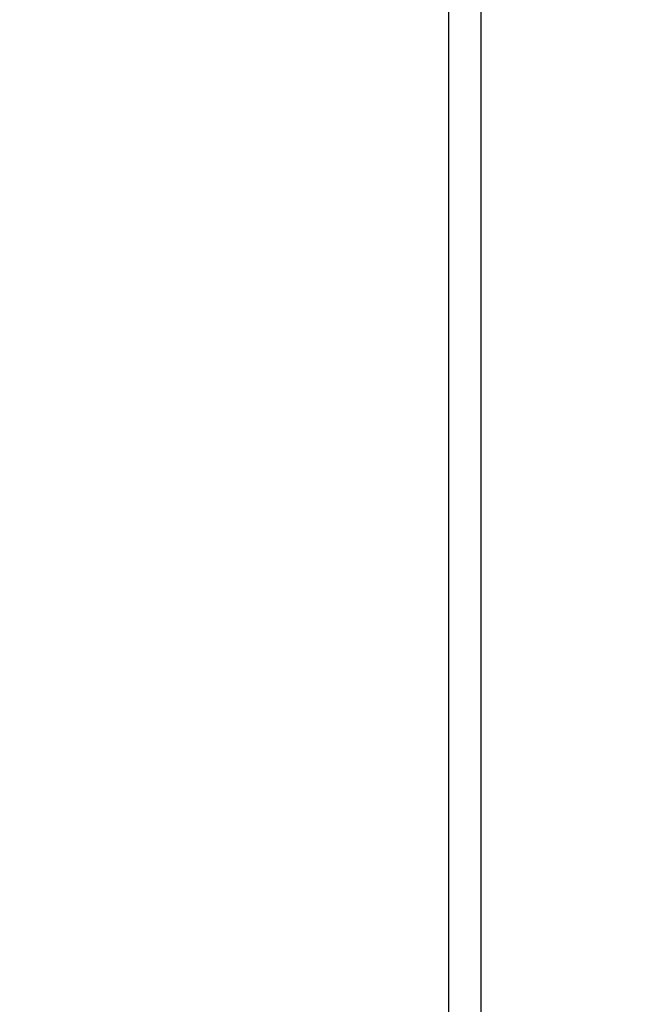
# Paper-space layout 'Blatt2' of a CAD drawing. Header units: millimetres. Extents: x 5 to 418, y 2 to 292.
# Tile 33 of 70: x 94.22 to 96.19, y 197.51 to 200.59. Entities that reach past the tile are written whole.
import ezdxf

# ---------------------------------------------------------------- set-up
doc = ezdxf.new("R2010")
doc.units = ezdxf.units.MM

psp = doc.layouts.new('Blatt2')

# ---------------------------------------------------------------- linework, layer by layer
at = {"color": 7, "linetype": 'Continuous', "lineweight": 25}
for p, q in [((95.5632, 202.8684), (95.5632, 189.6404)), ((95.6642, 202.7633), (95.6642, 189.6987))]:
    psp.add_line(p, q, dxfattribs=at)
at = {"color": 7, "linetype": 'Continuous', "lineweight": 18}
for centre, major_axis, ratio, start_param, end_param in [((372.0278, 363.2841), (379.9846, 5.8274), 0.587244, 3.834585, 4.001386), ((372.0278, 351.7967), (379.9866, -5.634), 0.567146, 3.873355, 3.997444), ((372.013, 364.2552), (378.7845, 5.8277), 0.587275, 3.871004, 3.964908)]:
    psp.add_ellipse(centre, major_axis=major_axis, ratio=ratio, start_param=start_param, end_param=end_param, dxfattribs=at)
at = {"color": 7, "linetype": 'Continuous', "lineweight": 25}
psp.add_open_spline([(87.3461, 211.6256), (88.1543, 211.1013), (90.4981, 209.581), (94.4492, 207.1006), (99.2284, 204.201), (104.0996, 201.3514), (109.0593, 198.5515), (114.1072, 195.8033), (117.9951, 193.7589), (120.198, 192.6299), (120.6706, 192.3876)], degree=3, knots=[0, 0, 0, 0, 0.0774167, 0.2244859, 0.3715556, 0.5186246, 0.6656928, 0.8127599, 0.959826, 1, 1, 1, 1], dxfattribs=at)

doc.saveas('drawing.dxf')
